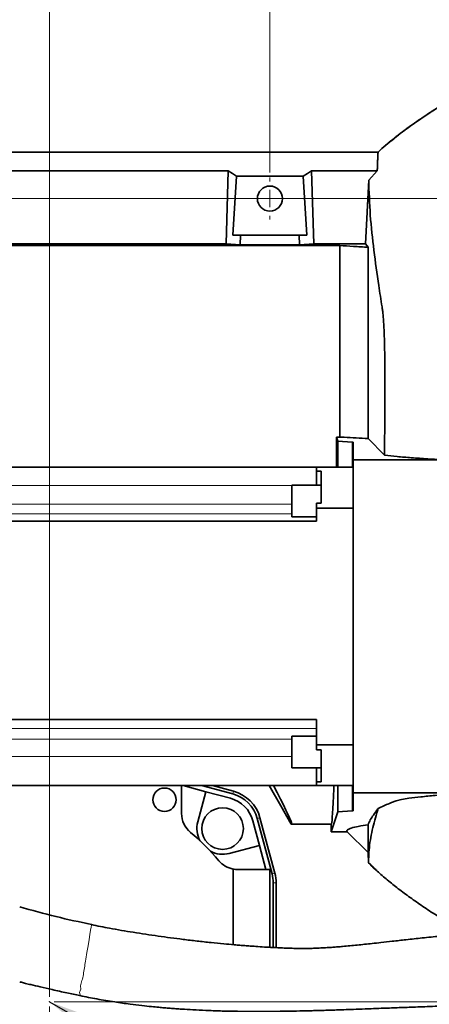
# Model space of a CAD drawing. Header units: millimetres. Extents: x 0 to 12118, y 0 to 8400.
# Tile 47 of 127: x 1694 to 2029, y 6787 to 7591. Entities that reach past the tile are written whole.
import ezdxf

# ---------------------------------------------------------------- set-up
doc = ezdxf.new("R2010")
doc.units = ezdxf.units.MM
doc.header["$LTSCALE"] = 20
doc.header["$PDSIZE"] = -1
doc.styles.add('SLDTEXTSTYLE0', font='TXT', dxfattribs={"width": 0.605})
doc.dimstyles.new('SLDDIMSTYLE10', dxfattribs={"dimtxt": 70, "dimasz": 70, "dimexe": 0, "dimexo": 0.0625, "dimgap": 17.5, "dimtad": 1, "dimdec": 1, "dimlfac": 0.5, "dimrnd": 1e-09, "dimzin": 12, "dimdsep": 46, "dimtxsty": 'SLDTEXTSTYLE0', "dimsah": 1, "dimcen": 0.09, "dimadec": 0, "dimazin": 3, "dimtfac": 1, "dimtmove": 0, "dimatfit": 0, "dimfxl": 1, "dimfrac": 2, "dimtolj": 1, "dimtzin": 12, "dimarcsym": 0})
doc.dimstyles.new('SLDDIMSTYLE11', dxfattribs={"dimtxt": 70, "dimasz": 70, "dimexe": 0, "dimexo": 0.0625, "dimgap": 17.5, "dimtad": 1, "dimdec": 1, "dimlfac": 0.5, "dimrnd": 1e-09, "dimzin": 12, "dimdsep": 46, "dimtxsty": 'SLDTEXTSTYLE0', "dimsah": 1, "dimcen": 0.09, "dimadec": 0, "dimazin": 3, "dimtfac": 1, "dimtofl": 0, "dimtmove": 0, "dimatfit": 3, "dimfxl": 1, "dimfrac": 2, "dimtolj": 1, "dimtzin": 12, "dimarcsym": 0})
doc.dimstyles.new('SLDDIMSTYLE4', dxfattribs={"dimtxt": 0.18, "dimasz": 70, "dimexe": 0, "dimexo": 0.0625, "dimgap": 0, "dimtad": 0, "dimtih": 1, "dimtoh": 1, "dimdec": 0, "dimrnd": 1e-09, "dimzin": 0, "dimdsep": 46, "dimtxsty": 'Standard', "dimsah": 1, "dimcen": 0.09, "dimadec": 0, "dimazin": 0, "dimtfac": 70, "dimtdec": 0, "dimtofl": 0, "dimtmove": 0, "dimatfit": 3, "dimfxl": 1, "dimfrac": 2, "dimtolj": 1, "dimtzin": 0, "dimarcsym": 0})

# ---------------------------------------------------------------- blocks, each defined once
blk = doc.blocks.new('_D_60')
at = {"color": 7, "linetype": 'Continuous', "lineweight": 0}
for p, q in [((1718.46, 6792.74), (1718.46, 7813.61)), ((1898.46, 7465.94), (1898.46, 7813.61)), ((1718.46, 7783.61), (1598.46, 7783.61)), ((1718.46, 7783.61), (1898.46, 7783.61)), ((1898.46, 7783.61), (2018.46, 7783.61))]:
    blk.add_line(p, q, dxfattribs=at)
at = {"color": 7, "linetype": 'Continuous', "lineweight": 18}
for points in [[(1718.46, 7783.61), (1648.46, 7793.61), (1648.46, 7773.61)], [(1898.46, 7783.61), (1968.46, 7773.61), (1968.46, 7793.61)]]:
    blk.add_solid(points, dxfattribs=at)
at = {"color": 7, "linetype": 'Continuous', "lineweight": 18, "insert": (1754.99, 7873.84), "char_height": 70, "attachment_point": 1, "style": 'SLDTEXTSTYLE0'}
blk.add_mtext('90', dxfattribs=at)
blk = doc.blocks.new('_D_61')
at = {"color": 7, "linetype": 'Continuous', "lineweight": 0}
for p, q in [((1718.46, 6784.74), (1718.46, 6118.35)), ((1938.46, 6563.54), (1938.46, 6118.35)), ((1718.46, 6148.35), (1598.46, 6148.35)), ((1718.46, 6148.35), (1938.46, 6148.35)), ((1938.46, 6148.35), (2058.46, 6148.35))]:
    blk.add_line(p, q, dxfattribs=at)
at = {"color": 7, "linetype": 'Continuous', "lineweight": 18}
for points in [[(1718.46, 6148.35), (1648.46, 6158.35), (1648.46, 6138.35)], [(1938.46, 6148.35), (2008.46, 6138.35), (2008.46, 6158.35)]]:
    blk.add_solid(points, dxfattribs=at)
at = {"color": 7, "linetype": 'Continuous', "lineweight": 18, "insert": (1748.25, 6238.59), "char_height": 70, "attachment_point": 1, "style": 'SLDTEXTSTYLE0'}
blk.add_mtext('110', dxfattribs=at)
blk = doc.blocks.new('_D_62')
at = {"color": 7, "linetype": 'Continuous', "lineweight": 0}
for p, q in [((1718.46, 7938.85), (1718.46, 8093.61)), ((2112.46, 6895.94), (2112.46, 8093.61)), ((1718.46, 8063.61), (2112.46, 8063.61)), ((1718.46, 6792.74), (1718.46, 7908.37))]:
    blk.add_line(p, q, dxfattribs=at)
at = {"color": 7, "linetype": 'Continuous', "lineweight": 18}
for points in [[(1718.46, 8063.61), (1788.46, 8053.61), (1788.46, 8073.61)], [(2112.46, 8063.61), (2042.46, 8073.61), (2042.46, 8053.61)]]:
    blk.add_solid(points, dxfattribs=at)
at = {"color": 7, "linetype": 'Continuous', "lineweight": 18, "insert": (1835.25, 8153.84), "char_height": 70, "attachment_point": 1, "style": 'SLDTEXTSTYLE0'}
blk.add_mtext('197', dxfattribs=at)
blk = doc.blocks.new('_D_63')
at = {"color": 7, "linetype": 'Continuous', "lineweight": 0}
for p, q in [((2882.94, 6874.74), (2882.94, 7082.95)), ((2133.66, 6874.74), (2912.94, 6874.74)), ((2882.94, 6788.74), (2882.94, 6874.74)), ((1722.46, 6788.74), (2912.94, 6788.74)), ((2882.94, 6788.74), (2882.94, 6668.74))]:
    blk.add_line(p, q, dxfattribs=at)
at = {"color": 7, "linetype": 'Continuous', "lineweight": 18}
for points in [[(2882.94, 6874.74), (2892.94, 6944.74), (2872.94, 6944.74)], [(2882.94, 6788.74), (2872.94, 6718.74), (2892.94, 6718.74)]]:
    blk.add_solid(points, dxfattribs=at)
at = {"color": 7, "linetype": 'Continuous', "lineweight": 18, "insert": (2792.7, 6976.01), "char_height": 70, "attachment_point": 1, "rotation": 90, "style": 'SLDTEXTSTYLE0'}
blk.add_mtext('43', dxfattribs=at)
blk = doc.blocks.new('_D_64')
at = {"color": 7, "linetype": 'Continuous', "lineweight": 0}
for p, q in [((1539.66, 7444.74), (3052.94, 7444.74)), ((3022.94, 6788.74), (3022.94, 7444.74)), ((1722.46, 6788.74), (3052.94, 6788.74))]:
    blk.add_line(p, q, dxfattribs=at)
at = {"color": 7, "linetype": 'Continuous', "lineweight": 18}
for points in [[(3022.94, 7444.74), (3012.94, 7374.74), (3032.94, 7374.74)], [(3022.94, 6788.74), (3032.94, 6858.74), (3012.94, 6858.74)]]:
    blk.add_solid(points, dxfattribs=at)
at = {"color": 7, "linetype": 'Continuous', "lineweight": 18, "insert": (2932.7, 7036.53), "char_height": 70, "attachment_point": 1, "rotation": 90, "style": 'SLDTEXTSTYLE0'}
blk.add_mtext('328', dxfattribs=at)
blk = doc.blocks.new('_D_65')
at = {"color": 7, "linetype": 'Continuous', "lineweight": 0}
for p, q in [((3022.94, 6788.74), (3022.94, 6908.74)), ((1722.46, 6788.74), (3052.94, 6788.74)), ((3022.94, 6788.74), (3022.94, 6584.74)), ((1519.66, 6584.74), (3052.94, 6584.74)), ((3022.94, 6584.74), (3022.94, 6464.74))]:
    blk.add_line(p, q, dxfattribs=at)
at = {"color": 7, "linetype": 'Continuous', "lineweight": 18}
for points in [[(3022.94, 6788.74), (3032.94, 6858.74), (3012.94, 6858.74)], [(3022.94, 6584.74), (3012.94, 6514.74), (3032.94, 6514.74)]]:
    blk.add_solid(points, dxfattribs=at)
at = {"color": 7, "linetype": 'Continuous', "lineweight": 18, "insert": (2932.7, 6606.53), "char_height": 70, "attachment_point": 1, "rotation": 90, "style": 'SLDTEXTSTYLE0'}
blk.add_mtext('102', dxfattribs=at)
blk = doc.blocks.new('_D_66')
at = {"color": 7, "linetype": 'Continuous', "lineweight": 0}
for p, q in [((1518.46, 7465.94), (1518.46, 7953.61)), ((1898.46, 7465.94), (1898.46, 7953.61)), ((1518.46, 7923.61), (1321.99, 7923.61)), ((1518.46, 7923.61), (1898.46, 7923.61))]:
    blk.add_line(p, q, dxfattribs=at)
at = {"color": 7, "linetype": 'Continuous', "lineweight": 18}
for points in [[(1518.46, 7923.61), (1588.46, 7913.61), (1588.46, 7933.61)], [(1898.46, 7923.61), (1828.46, 7933.61), (1828.46, 7913.61)]]:
    blk.add_solid(points, dxfattribs=at)
at = {"color": 7, "linetype": 'Continuous', "lineweight": 18, "insert": (1321.99, 8013.84), "char_height": 70, "attachment_point": 1, "style": 'SLDTEXTSTYLE0'}
blk.add_mtext('190', dxfattribs=at)
blk = doc.blocks.new('SW_CENTERMARKSYMBOL_16')
at = {"color": 0, "linetype": 'Continuous', "lineweight": 18}
for p, q in [((0, 14), (0, 17.2)), ((-14, 0), (-17.2, 0)), ((0, 0), (-7, 0)), ((0, 0), (0, 7)), ((0, 0), (0, -7)), ((0, 0), (7, 0)), ((14, 0), (17.2, 0)), ((0, -14), (0, -17.2))]:
    blk.add_line(p, q, dxfattribs=at)

msp = doc.modelspace()

# ---------------------------------------------------------------- linework, layer by layer
at = {"color": 7, "linetype": 'Continuous', "lineweight": 35}
for p, q in [((1986.854789, 7482.738967), (1480.458034, 7482.738967)), ((1552.440536, 7467.316861), (1864.475546, 7467.316861)), ((1864.475546, 7467.316861), (1862.669525, 7407.630677)), ((1871.157882, 7462.965007), (1868.23946, 7414.738889)), ((1871.157882, 7462.965007), (1925.75818, 7462.965007)), ((1928.676603, 7414.738889), (1925.75818, 7462.965007)), ((1932.440517, 7467.316861), (1934.246478, 7407.630677)), ((1985.9606, 7467.316861), (1932.440517, 7467.316861)), ((1979.138849, 7459.859366), (1985.9606, 7467.316861)), ((1979.138849, 7459.859366), (1976.643679, 7407.630677)), ((1874.431608, 7414.738889), (1868.23946, 7414.738889)), ((1874.195394, 7406.931157), (1874.431608, 7414.738889)), ((1874.431608, 7414.738889), (1922.484395, 7414.738889)), ((1922.720668, 7406.931157), (1922.484395, 7414.738889)), ((1928.676603, 7414.738889), (1922.484395, 7414.738889)), ((1955.458042, 7406.381125), (1444.076051, 7406.381125)), ((1554.246498, 7407.630677), (1862.669525, 7407.630677)), ((1862.669525, 7407.630677), (1874.195394, 7406.931157)), ((1874.195394, 7406.931157), (1922.720668, 7406.931157)), ((1934.246478, 7407.630677), (1922.720668, 7406.931157)), ((1976.643679, 7407.630677), (1934.246478, 7407.630677)), ((1955.458042, 7406.381125), (1955.458042, 7249.924416)), ((1976.643679, 7407.630677), (1978.674767, 7404.905076)), ((1978.674767, 7248.659487), (1978.674767, 7404.905076)), ((1955.458042, 7249.924416), (1952.830491, 7249.924416)), ((1953.970072, 7246.502871), (1952.830491, 7249.924416)), ((1953.970072, 7246.502871), (1965.755103, 7245.885248)), ((1953.970072, 7225.226636), (1953.970072, 7246.502871)), ((1966.45802, 7245.796318), (1966.45802, 7231.226678)), ((1992.080209, 7235.017175), (1978.674767, 7248.659487)), ((2042.071102, 7231.226678), (1966.45802, 7231.226678)), ((1966.45802, 7231.226678), (1966.45802, 6959.226722)), ((1936.458049, 7225.226636), (1534.858031, 7225.226636)), ((1936.458049, 7225.226636), (1936.458049, 7222.084994)), ((1966.45802, 7225.226636), (1936.458049, 7225.226636)), ((1940.458057, 7222.084994), (1936.458049, 7222.084994)), ((1936.458049, 7222.084994), (1936.458049, 7210.757131)), ((1940.458057, 7195.978637), (1940.458057, 7222.084994)), ((1940.458057, 7210.757131), (1916.458008, 7210.757131)), ((1916.458008, 7197.75712), (1916.458008, 7210.757131)), ((1916.458008, 7184.757108), (1916.458008, 7197.75712)), ((1936.458049, 7195.978637), (1936.458049, 7191.891069)), ((1940.458057, 7195.978637), (1936.458049, 7195.978637)), ((1936.458049, 7181.226606), (1936.458049, 7191.891069)), ((1936.458049, 7191.891069), (1966.45802, 7191.891069)), ((1936.458049, 7181.226606), (1504.858029, 7181.226606)), ((1916.458008, 7184.757108), (1936.458049, 7184.757108)), ((1936.458049, 7019.226665), (1504.858029, 7019.226665)), ((1936.458049, 6998.562331), (1936.458049, 7019.226665)), ((1936.458049, 7005.696172), (1916.458008, 7005.696172)), ((1916.458008, 6992.696161), (1916.458008, 7005.696172)), ((1936.458049, 6998.562331), (1936.458049, 6994.474644)), ((1966.45802, 6998.562331), (1936.458049, 6998.562331)), ((1916.458008, 6979.69615), (1916.458008, 6992.696161)), ((1940.458057, 6994.474644), (1936.458049, 6994.474644)), ((1940.458057, 6968.368406), (1940.458057, 6994.474644)), ((1916.458008, 6979.69615), (1940.458057, 6979.69615)), ((1936.458049, 6979.69615), (1936.458049, 6968.368406)), ((1936.458049, 6965.226645), (1504.858029, 6965.226645)), ((1826.458034, 6965.226645), (1826.458034, 6942.412491)), ((1846.196947, 6960.234518), (1827.565966, 6965.226645)), ((1868.179617, 6958.413715), (1842.753587, 6965.226645)), ((1851.663051, 6965.226645), (1868.776438, 6960.641141)), ((1907.325563, 6948.738928), (1897.806344, 6965.226645)), ((1936.458049, 6968.368406), (1936.458049, 6965.226645)), ((1940.458057, 6968.368406), (1936.458049, 6968.368406)), ((1936.458049, 6965.226645), (1966.45802, 6965.226645)), ((1953.970072, 6943.95041), (1953.970072, 6965.226645)), ((1846.196947, 6960.234518), (1839.594958, 6935.595507)), ((1866.20712, 6954.872842), (1846.196947, 6960.234518)), ((2060.898182, 6959.226722), (1966.45802, 6959.226722)), ((1966.45802, 6959.226722), (1966.45802, 6944.656963)), ((1915.98582, 6933.738942), (1907.325563, 6948.738928)), ((1948.509512, 6927.555318), (1953.970072, 6943.95041)), ((1965.755103, 6944.568033), (1953.970072, 6943.95041)), ((1889.953611, 6916.477794), (1884.591875, 6936.488027)), ((1900.289116, 6893.092747), (1888.132868, 6938.460583)), ((1890.360234, 6939.057345), (1902.516482, 6893.689508)), ((1948.509512, 6933.738942), (1915.98582, 6933.738942)), ((1948.509512, 6933.738942), (1948.509512, 6927.555318)), ((1978.674767, 6910.522218), (1978.674767, 6933.338041)), ((1948.509512, 6927.555318), (1961.641607, 6927.555318)), ((1961.641607, 6927.555318), (1978.674767, 6910.522218)), ((1865.3146, 6909.875865), (1889.953611, 6916.477794)), ((1895.242629, 6896.738882), (1889.953611, 6916.477794)), ((1979.108808, 6902.240271), (1978.674767, 6910.522218)), ((1978.768287, 6902.592654), (1979.107675, 6902.262206)), ((1868.45803, 6835.340495), (1868.45803, 6897.079224)), ((1872.131584, 6896.738882), (1898.458001, 6896.738882)), ((1898.458001, 6896.738882), (1898.458001, 6833.182568)), ((1901.250658, 6833.027954), (1901.250658, 6885.789389)), ((1903.556583, 6885.789389), (1903.556583, 6832.909937)), ((1752.844421, 6851.672764), (1752.834407, 6851.610894))]:
    msp.add_line(p, q, dxfattribs=at)
at = {"color": 8, "linetype": 'Continuous', "lineweight": 18}
for p, q in [((1965.755103, 7225.226636), (1965.755103, 7245.885248)), ((1520.11427, 7210.48295), (1916.458008, 7210.48295)), ((1916.458008, 7195.115442), (1504.858029, 7195.115442)), ((1504.858029, 7187.093372), (1916.458008, 7187.093372)), ((1936.458049, 7012.026663), (1504.858029, 7012.026663)), ((1504.858029, 7003.245587), (1916.458008, 7003.245587)), ((1916.458008, 6989.094729), (1504.858029, 6989.094729)), ((1965.755103, 6944.568033), (1965.755103, 6965.226645)), ((1868.776438, 6960.641141), (1868.179617, 6958.413715)), ((1890.360234, 6939.057345), (1888.132868, 6938.460583)), ((1902.516482, 6893.689508), (1900.289116, 6893.092747)), ((1903.556583, 6885.789389), (1901.250658, 6885.789389)), ((1752.834407, 6851.610894), (1752.780137, 6851.276273)), ((1749.182788, 6829.092617), (1748.261092, 6823.408837)), ((1743.558285, 6794.408197), (1743.557272, 6794.401998))]:
    msp.add_line(p, q, dxfattribs=at)
at = {"color": 7, "linetype": 'Continuous', "lineweight": 35, "flags": 128}
for points in [[(1871.157882, 7462.965007), (1867.834327, 7465.20638), (1864.475546, 7467.316861)], [(1932.440517, 7467.316861), (1929.081735, 7465.20638), (1925.75818, 7462.965007)], [(1952.914712, 7225.226636), (1952.881274, 7236.642713), (1952.830491, 7249.924416)], [(1901.517866, 6965.226645), (1904.453096, 6959.571118), (1907.186863, 6954.223509), (1909.568426, 6949.472542), (1911.591766, 6945.330257), (1913.251755, 6941.807265), (1914.544103, 6938.912506), (1915.465531, 6936.653371), (1916.013715, 6935.035581), (1916.187284, 6934.06331), (1915.98582, 6933.738942)], [(1948.509512, 6933.738942), (1948.746738, 6934.101457), (1948.983309, 6935.187812), (1949.218509, 6936.995144), (1949.451742, 6939.518208), (1949.682293, 6942.749734), (1949.909446, 6946.68066), (1950.132666, 6951.299782), (1950.351295, 6956.593866), (1950.56468, 6962.548013), (1950.65206, 6965.226645)]]:
    msp.add_lwpolyline(points, dxfattribs=at)
at = {"color": 8, "linetype": 'Continuous', "lineweight": 18, "flags": 128}
for points in [[(1752.12836, 6847.256894), (1751.563427, 6843.77336), (1750.866142, 6839.473362), (1750.059513, 6834.499116), (1749.182788, 6829.092617)], [(1752.780137, 6851.276273), (1752.537993, 6849.783058), (1752.12836, 6847.256894)], [(1743.449685, 6793.738479), (1743.44298, 6793.697114), (1743.557272, 6794.401998), (1743.557272, 6794.401998)]]:
    msp.add_lwpolyline(points, dxfattribs=at)
at = {"color": 7, "linetype": 'Continuous', "lineweight": 35}
for centre, radius in [((1898.458029, 7444.739032), 10.200009), ((1812.458055, 6953.73896), 9.499995), ((1859.879368, 6930.160261), 17.000006)]:
    msp.add_circle(centre, radius, dxfattribs=at)
for centre, radius, start, end in [((1965.851256, 7243.822812), 2.064676, 72.909701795, 92.669279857), ((1860.876234, 6931.157037), 28.218184, 15.000300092, 75.000042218), ((1860.87629, 6931.157197), 30.524012, 14.999908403, 75.000091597), ((1859.477732, 6929.75872), 26.000072, 14.999984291, 74.999829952), ((1846.454393, 6942.412198), 19.996359, 179.999162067, 230.20929978), ((1965.851256, 6946.630469), 2.064676, 267.330720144, 287.090298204), ((1859.879656, 6930.160308), 21.000247, 165.000181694, 208.188323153), ((1718.458399, 6788.739306), 179.999472, 39.79138982, 50.20861018), ((1859.879373, 6930.160943), 21.000621, 241.812310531, 284.999623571), ((1872.133322, 6916.739504), 20.000625, 219.794416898, 259.411222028), ((1872.131575, 6916.735798), 19.996895, 219.791276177, 259.414316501), ((1872.132885, 6916.734942), 19.99606, 259.410049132, 269.998320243), ((1872.131735, 6916.736295), 19.997413, 259.414126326, 269.999566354), ((1873.036214, 6885.78972), 28.214444, 359.999327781, 15.001241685), ((1873.034599, 6885.789503), 30.521984, 359.999787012, 15.000650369)]:
    msp.add_arc(centre, radius, start, end, dxfattribs=at)
for points, knots in [([(2052.167711, 7528.979296), (2049.858337, 7527.621264), (2045.295348, 7524.937989), (2038.60415, 7520.846712), (2032.134472, 7516.769719), (2025.893435, 7512.700834), (2019.881621, 7508.643615), (2011.01691, 7502.426231), (1999.785015, 7494.081676), (1991.04151, 7486.41166), (1986.854789, 7482.738967)], [0, 0, 0, 0, 0.1002568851, 0.1980930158, 0.2934877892, 0.3864240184, 0.4768926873, 0.5648853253, 0.7916506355, 1, 1, 1, 1]), ([(2042.967794, 7523.490424), (2042.707333, 7523.337538), (2037.270025, 7520.145947), (2027.214927, 7513.641517), (2013.15298, 7504.094453), (2000.460222, 7494.412561), (1992.046739, 7487.643248), (1988.118636, 7483.85656), (1987.774727, 7483.525033)], [0, 0, 0, 0, 0.0132762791, 0.2771516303, 0.5261970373, 0.7601691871, 0.9790026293, 1, 1, 1, 1]), ([(1986.8471, 7482.704158), (1986.811099, 7482.554369), (1986.660823, 7481.929125), (1986.652084, 7480.45468), (1986.517623, 7478.0013), (1986.427474, 7474.870808), (1986.432683, 7471.188585), (1986.126638, 7468.678598), (1985.9606, 7467.316861)], [0, 0, 0, 0, 0.0299156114, 0.1248731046, 0.2845982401, 0.5088244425, 0.7335236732, 1, 1, 1, 1]), ([(1979.138849, 7459.859366), (1979.463526, 7450.285773), (1980.11408, 7431.103171), (1983.267433, 7402.420252), (1986.713664, 7377.505794), (1989.297655, 7361.188633), (1990.522174, 7353.210975), (1990.939991, 7349.503732), (1991.304138, 7344.778542), (1991.61117, 7338.909906), (1991.883479, 7331.961926), (1992.129393, 7323.163761), (1992.316521, 7312.528612), (1992.425346, 7300.134588), (1992.42636, 7287.095375), (1992.264491, 7265.318545), (1992.158723, 7247.927125), (1992.080209, 7235.017175)], [0, 0, 0, 0, 0.127343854, 0.2551587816, 0.3834736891, 0.4618270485, 0.4748551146, 0.4907986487, 0.5114247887, 0.5378703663, 0.5689445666, 0.6038913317, 0.6549157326, 0.7103948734, 0.7687169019, 0.8283145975, 1, 1, 1, 1]), ([(1978.674767, 7404.905076), (1974.658023, 7405.141366), (1966.916782, 7405.596756), (1959.180266, 7406.126333), (1955.458042, 7406.381125)], [0, 0, 0, 0, 0.5188759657, 1, 1, 1, 1]), ([(1955.458042, 7249.924416), (1956.657903, 7249.858834), (1964.396737, 7249.43584), (1972.135692, 7249.015042), (1978.674767, 7248.659487)], [0, 0, 0, 0, 0.1550440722, 1, 1, 1, 1]), ([(1992.080209, 7235.017175), (1995.484152, 7234.674931), (2002.754388, 7233.943955), (2014.495203, 7232.998707), (2027.754208, 7232.060719), (2037.144627, 7231.513673), (2042.071102, 7231.226678)], [0, 0, 0, 0, 0.2046931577, 0.4371893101, 0.7047338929, 1, 1, 1, 1]), ([(2060.898182, 6959.226722), (2056.029813, 6958.910512), (2046.828249, 6958.312853), (2033.762744, 6957.264579), (2022.326283, 6956.16027), (2013.186693, 6955.094947), (2006.471591, 6954.047915), (2001.958478, 6953.006699), (1998.6635, 6951.910581), (1993.761282, 6949.756104), (1989.917383, 6947.924107), (1986.880419, 6946.476693)], [0, 0, 0, 0, 0.19319377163, 0.36514998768, 0.51903745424, 0.64816910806, 0.72949356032, 0.78804539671, 0.83136922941, 0.8667692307, 1, 1, 1, 1]), ([(1978.674767, 6933.338041), (1979.23793, 6934.673469), (1980.405377, 6937.441835), (1983.25176, 6941.799189), (1985.541677, 6944.750994), (1986.880419, 6946.476693)], [0, 0, 0, 0, 0.2790760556, 0.5785298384, 1, 1, 1, 1]), ([(1986.880419, 6946.476693), (1986.522522, 6945.300148), (1984.555607, 6938.834141), (1982.106255, 6929.662571), (1980.11112, 6918.896468), (1979.303369, 6911.697066), (1979.098186, 6906.408949), (1979.109281, 6903.546725), (1979.108904, 6902.506783), (1979.108808, 6902.240271)], [0, 0, 0, 0, 0.0817975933, 0.4495397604, 0.6305227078, 0.8096340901, 0.9308326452, 0.982274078, 1, 1, 1, 1]), ([(1978.674767, 6933.338041), (1975.99335, 6932.90656), (1971.354625, 6932.160118), (1966.086008, 6931.019489), (1963.107181, 6929.916188), (1961.833041, 6929.287855), (1961.092563, 6928.314864), (1961.461285, 6927.804775), (1961.641607, 6927.555318)], [0, 0, 0, 0, 0.42222679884, 0.73043254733, 0.83832609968, 0.91166509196, 0.95680005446, 1, 1, 1, 1]), ([(1979.108808, 6902.240271), (1980.722939, 6900.603075), (1982.868417, 6898.42694), (1985.125425, 6896.367776), (1985.684392, 6895.857806)], [0, 0, 0, 0, 0.7523412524, 1, 1, 1, 1]), ([(1980.261145, 6901.139016), (1982.21058, 6899.201287), (1986.72996, 6894.709046), (1994.454916, 6888.055976), (2003.407707, 6880.90022), (2013.094883, 6873.708359), (2023.477759, 6866.450631), (2034.558763, 6859.184794), (2043.873552, 6853.359386), (2049.554152, 6850.070833), (2051.249502, 6849.089379)], [0, 0, 0, 0, 0.0934159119, 0.216566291, 0.3462993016, 0.4829962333, 0.6266199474, 0.7768757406, 0.9334095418, 1, 1, 1, 1]), ([(1752.866832, 6851.796384), (1743.188984, 6853.868249), (1723.502243, 6858.082851), (1704.114438, 6863.509856), (1694.257525, 6866.268987)], [0, 0, 0, 0, 0.4915921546, 1, 1, 1, 1]), ([(2109.664914, 6847.148771), (2103.639527, 6846.967317), (2090.960028, 6846.585476), (2072.255504, 6845.386849), (2054.150081, 6843.931725), (2037.870288, 6842.388844), (2023.218245, 6840.870555), (2010.253591, 6839.456043), (1999.035037, 6838.20517), (1989.815646, 6837.177127), (1982.286746, 6836.348664), (1975.819014, 6835.652911), (1969.784685, 6835.024333), (1963.79051, 6834.428933), (1958.52294, 6833.94013), (1953.852497, 6833.541255), (1949.653734, 6833.21467), (1945.031358, 6832.901654), (1940.077893, 6832.625112), (1935.399345, 6832.411575), (1931.597833, 6832.298689), (1928.453067, 6832.221195), (1925.16657, 6832.207404), (1921.196698, 6832.258892), (1916.881239, 6832.362398), (1912.266494, 6832.519114), (1907.437227, 6832.718464), (1901.897849, 6832.983201), (1895.62923, 6833.331678), (1889.027472, 6833.750474), (1883.045309, 6834.169422), (1878.177651, 6834.535191), (1873.828397, 6834.880496), (1868.086009, 6835.361791), (1860.223477, 6836.072979), (1850.097179, 6837.082564), (1839.041644, 6838.296773), (1824.6307, 6840.021982), (1807.261938, 6842.324562), (1787.247317, 6845.354137), (1769.095298, 6848.402221), (1757.761753, 6850.715938), (1752.856431, 6851.717348)], [0, 0, 0, 0, 0.0503993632, 0.1060576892, 0.1566878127, 0.2022690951, 0.2427823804, 0.2798520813, 0.311312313, 0.3371644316, 0.3574151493, 0.3746429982, 0.3915544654, 0.4081423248, 0.4250079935, 0.4357864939, 0.4473348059, 0.4602203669, 0.4745227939, 0.4888156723, 0.4993778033, 0.5063216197, 0.5151171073, 0.5268550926, 0.5395163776, 0.5512092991, 0.5654617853, 0.5799289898, 0.5975777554, 0.617955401, 0.6352381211, 0.6477181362, 0.6587695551, 0.6717174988, 0.6958996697, 0.7247774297, 0.7568040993, 0.7888914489, 0.8461297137, 0.903288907, 0.9581420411, 1, 1, 1, 1]), ([(1694.245694, 6804.976816), (1694.705812, 6804.859717), (1696.314911, 6804.450205), (1699.385808, 6803.686093), (1704.497894, 6802.428343), (1711.718664, 6800.696407), (1721.49996, 6798.432378), (1732.320542, 6796.020129), (1739.897471, 6794.442809), (1743.442324, 6793.704862)], [0, 0, 0, 0, 0.0282187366, 0.0986848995, 0.1880823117, 0.3411151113, 0.5400170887, 0.7847977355, 1, 1, 1, 1]), ([(1743.444768, 6793.716783), (1748.030683, 6792.788802), (1757.458613, 6790.881015), (1771.096343, 6788.642246), (1783.389457, 6786.889321), (1793.418566, 6785.65889), (1801.251828, 6784.80983), (1807.354858, 6784.214187), (1812.386206, 6783.763432), (1817.024974, 6783.379002), (1821.743883, 6783.019768), (1827.965376, 6782.587337), (1836.088279, 6782.098683), (1846.622404, 6781.59504), (1858.157622, 6781.194372), (1870.700676, 6780.918205), (1884.130473, 6780.784118), (1898.006521, 6780.806999), (1911.03697, 6780.956902), (1921.943239, 6781.161629), (1929.653683, 6781.344289), (1934.71281, 6781.477664), (1938.210025, 6781.57475), (1942.075708, 6781.686654), (1947.068386, 6781.839174), (1953.406531, 6782.04371), (1960.812386, 6782.296913), (1969.453056, 6782.607105), (1978.39892, 6782.941456), (1986.998536, 6783.270428), (1994.345087, 6783.554285), (2000.882203, 6783.80675), (2007.255283, 6784.051681), (2013.919417, 6784.305181), (2021.143016, 6784.574732), (2029.330597, 6784.872035), (2038.930483, 6785.206429), (2050.319317, 6785.57959), (2063.530563, 6785.976324), (2078.548175, 6786.375435), (2094.128982, 6786.73483), (2104.702299, 6786.930267), (2109.671054, 6787.022109)], [0, 0, 0, 0, 0.038227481, 0.0785897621, 0.1128996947, 0.1396841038, 0.1611458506, 0.1772773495, 0.1897871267, 0.2024204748, 0.2153095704, 0.2284557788, 0.253377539, 0.2817987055, 0.3146243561, 0.3476837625, 0.3843082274, 0.4243597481, 0.4610602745, 0.4907834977, 0.5134881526, 0.5240784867, 0.5321350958, 0.5420742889, 0.5556775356, 0.5729484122, 0.5938891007, 0.6162248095, 0.6435952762, 0.6670352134, 0.6865421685, 0.7036674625, 0.7204886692, 0.7386539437, 0.7581583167, 0.7795525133, 0.8055973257, 0.8366448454, 0.8726585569, 0.9135925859, 0.9593942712, 1, 1, 1, 1])]:
    msp.add_open_spline(points, degree=3, knots=knots, dxfattribs=at)
at = {"color": 8, "linetype": 'Continuous', "lineweight": 18}
for points, knots in [([(1748.261092, 6823.408837), (1747.879931, 6821.523264), (1747.498747, 6819.637573), (1747.339345, 6817.7247), (1747.339336, 6817.724581)], [0, 0, 0, 0, 0.9999376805, 1, 1, 1, 1]), ([(1747.339336, 6817.724581), (1747.041672, 6815.890544), (1746.46955, 6812.365442), (1745.8996, 6808.837172), (1745.623467, 6807.143564), (1745.62302, 6807.140822)], [0, 0, 0, 0, 0.5198744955, 0.999222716, 1, 1, 1, 1]), ([(1745.624391, 6807.149167), (1745.624372, 6807.149087), (1745.624254, 6807.148573), (1745.623229, 6807.146987), (1745.620559, 6807.140816), (1744.876375, 6805.795351), (1743.816794, 6803.144281), (1743.904174, 6800.222682), (1744.291927, 6798.995348), (1744.295921, 6798.977921), (1744.296833, 6798.9728), (1744.294683, 6798.959135), (1743.652523, 6798.183004), (1742.878133, 6796.604283), (1743.358747, 6795.039238), (1743.552205, 6794.40927)], [0, 0, 0, 0, 0.000018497, 0.0001188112, 0.0004187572, 0.001541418, 0.3464945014, 0.632638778, 0.6356577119, 0.6364664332, 0.6366920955, 0.6368186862, 0.6395675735, 0.8549174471, 1, 1, 1, 1])]:
    msp.add_open_spline(points, degree=3, knots=knots, dxfattribs=at)
at = {"color": 7, "linetype": 'Continuous', "lineweight": 0}
msp.add_point((1718.458028, 6788.738925), dxfattribs=at)

# ---------------------------------------------------------------- block references
at = {"color": 7, "linetype": 'Continuous', "lineweight": 18}
msp.add_blockref('SW_CENTERMARKSYMBOL_16', (1898.458001, 7444.73886), dxfattribs=at)

# ---------------------------------------------------------------- dimensions: what is measured, and where the dimension line sits
for base, p1, p2, dimstyle, picture, middle in [((2112.458028, 8063.609946), (1718.458028, 6788.738925), (2112.458028, 6891.938925), 'SLDDIMSTYLE11', '_D_62', (1915.458028, 8063.609946)), ((1898.458028, 7923.609946), (1518.458028, 7461.938925), (1898.458028, 7461.938925), 'SLDDIMSTYLE11', '_D_66', (1402.202317, 7923.609946)), ((1898.458028, 7783.609946), (1718.458028, 6788.738925), (1898.458028, 7461.938925), 'SLDDIMSTYLE10', '_D_60', (1808.458028, 7783.609946)), ((1938.458028, 6148.350693), (1718.458028, 6788.738925), (1938.458028, 6567.538925), 'SLDDIMSTYLE10', '_D_61', (1828.458028, 6148.350693))]:
    dim = msp.add_linear_dim(base=base, p1=p1, p2=p2, dimstyle=dimstyle, dxfattribs=at)
    dim.commit()
    dim.dimension.update_dxf_attribs({"geometry": picture, "text_midpoint": middle, "dimtype": 160})
for base, p2, dimstyle, picture, middle in [((3022.937231, 7444.738925), (1535.658028, 7444.738925), 'SLDDIMSTYLE11', '_D_64', (3022.937231, 7116.738925)), ((2882.937231, 6874.738925), (2129.658028, 6874.738925), 'SLDDIMSTYLE10', '_D_63', (2882.937231, 7029.479566)), ((3022.937231, 6584.738925), (1515.658028, 6584.738925), 'SLDDIMSTYLE10', '_D_65', (3022.937231, 6686.738925))]:
    dim = msp.add_linear_dim(base=base, p1=(1718.458028, 6788.738925), p2=p2, angle=90, dimstyle=dimstyle, dxfattribs=at)
    dim.commit()
    dim.dimension.update_dxf_attribs({"geometry": picture, "text_midpoint": middle, "dimtype": 160})

# ---------------------------------------------------------------- leaders
at = {"color": 7, "linetype": 'Continuous', "lineweight": 0}
msp.add_leader([(1718.458028, 6788.738925), (2363.333333, 6422.777778)], dimstyle='SLDDIMSTYLE4', dxfattribs=at)

doc.saveas('drawing.dxf')
